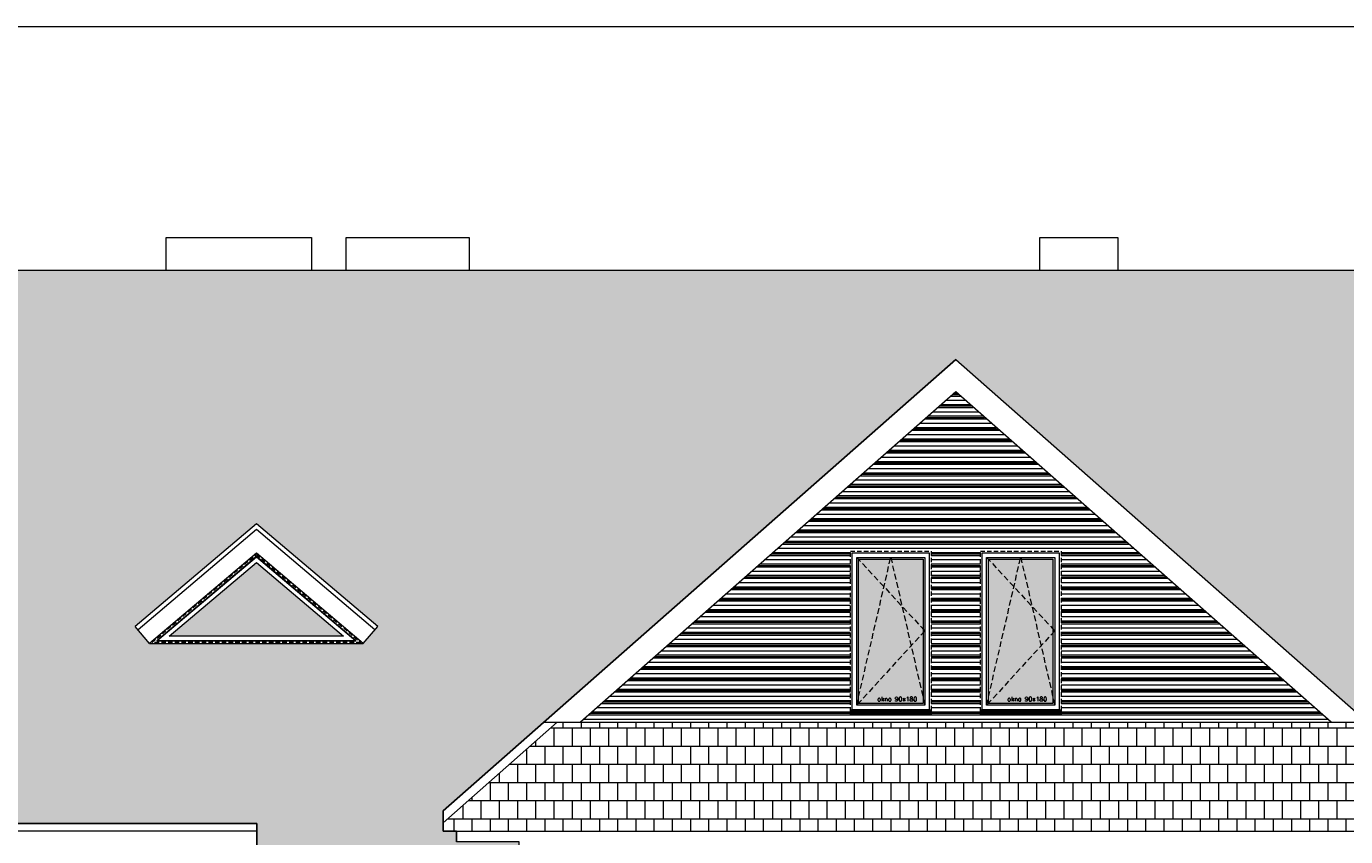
# Model space of a CAD drawing. Header units: millimetres. Extents: x 28291 to 177760, y -399809 to -170937.
# Tile 38 of 256: x 77694 to 79166, y -237642 to -236738. Entities that reach past the tile are written whole.
import ezdxf

# ---------------------------------------------------------------- set-up
doc = ezdxf.new("R2010")
doc.units = ezdxf.units.MM
doc.linetypes.add('CACHE', pattern=[9.525, 6.35, -3.175])
doc.linetypes.add('CARKOVANA', pattern=[7.5, 5, -2.5])
doc.layers.get('0').update_dxf_attribs({"lineweight": 0})
for name, color, linetype, lineweight in [('! opisy okien elewacja', 7, 'Continuous', 0), ('!! 0_ WIDOK ELEWACJA', 4, 'Continuous', 0), ('!! 0_Istn-drzwi', 1, 'Continuous', 13), ('!! 1_Hatch dach', 252, 'Continuous', 5), ('!! 2_NOWE OKNA WIDOk - remont', 140, 'Continuous', 5), ('!! 2_posadzki winyle 2', 43, 'Continuous', 9)]:
    doc.layers.add(name, color=color, linetype=linetype, lineweight=lineweight)
doc.layers.add('!! 0_ Istn-okna - wymienione', color=9, linetype='Continuous', lineweight=13, true_color=0x808080)
doc.styles.add('TXT', font='simplex.shx')

# ---------------------------------------------------------------- blocks, each defined once
blk = doc.blocks.new('okno 90x180')
at = {"layer": '!! 1_Hatch dach', "true_color": 0x575757}
h = blk.add_hatch(dxfattribs=at)
h.set_pattern_fill('DOTS', color=251)
h.set_pattern_definition([(0, (-9632.3096, -11392.1331), (0.79375, 1.5875), [0, -1.5875])])
h.paths.add_polyline_path([(9, -10), (81, -10), (81, -171), (9, -171)])
at = {"layer": '!! 2_posadzki winyle 2'}
h = blk.add_hatch(dxfattribs=at)
h.set_pattern_fill('ANSI31', color=252, scale=0.2)
h.paths.add_polyline_path([(0, -178), (90, -178), (90, -183), (0, -183)])
at = {"layer": '!! 0_ Istn-okna - wymienione', "linetype": 'CARKOVANA', "lineweight": 5}
blk.add_lwpolyline([(0, -1), (90, -1), (90, -180), (0, -180)], close=True, dxfattribs=at)
at = {"layer": '!! 0_ Istn-okna - wymienione'}
for points in [[(2, -3), (88, -3), (88, -178), (2, -178)], [(7, -8), (83, -8), (83, -173), (7, -173)], [(9, -10), (81, -10), (81, -171), (9, -171)], [(0, -178), (90, -178), (90, -183), (0, -183)]]:
    blk.add_lwpolyline(points, close=True, dxfattribs=at)
at = {"layer": '!! 1_Hatch dach', "color": 251, "linetype": 'CACHE', "true_color": 0x575757}
for points in [[(7, -173), (45, -8), (83, -173)], [(7, -8), (83, -90), (7, -173)]]:
    blk.add_lwpolyline(points, dxfattribs=at)
at = {"insert": (30.1, -163.6), "char_height": 5, "attachment_point": 1, "style": 'TXT'}
blk.add_mtext_dynamic_manual_height_columns('okno 90x180', width=52.63, gutter_width=75, heights=[0], dxfattribs=at)
blk = doc.blocks.new('OKNO TRÓJKĄTNE')
at = {"layer": '!! 1_Hatch dach', "true_color": 0x575757}
h = blk.add_hatch(dxfattribs=at)
h.set_pattern_fill('DOTS', color=251, angle=360)
h.set_pattern_definition([(0, (0, -1172.6692), (0.79375, 1.5875), [0, -1.5875])])
h.paths.add_polyline_path([(80252.6, -237418.3), (80349.9, -237336), (80447.2, -237418.3)])
at = {"layer": '!! 0_ Istn-okna - wymienione', "linetype": 'CARKOVANA', "lineweight": 5}
blk.add_lwpolyline([(80233.5, -237425.3), (80349.9, -237326.9), (80466.3, -237425.3)], close=True, dxfattribs=at)
at = {"layer": '!! 0_ Istn-okna - wymienione'}
for points in [[(80238.9, -237423.3), (80349.9, -237329.5), (80460.9, -237423.3)], [(80252.6, -237418.3), (80349.9, -237336), (80447.2, -237418.3)]]:
    blk.add_lwpolyline(points, close=True, dxfattribs=at)

msp = doc.modelspace()

# ---------------------------------------------------------------- hatches: boundary and pattern name
at = {"layer": '!! 1_Hatch dach', "true_color": 0x990000}
h = msp.add_hatch(dxfattribs=at)
h.set_pattern_fill('AR-B88', color=14, scale=0.1, angle=180)
h.paths.add_polyline_path([(79303.25991, -237613.0165), (79303.25991, -237627.22212), (82067.25991, -237627.22212), (82067.25991, -237010.26576), (75781.25991, -237010.26576), (75781.25991, -237627.22212), (77951.25991, -237627.22212), (77951.25991, -237891.63335), (78244.25991, -237891.63335), (78244.25991, -237647.85452), (78174.25991, -237647.85452), (78174.25991, -237635.86593), (78159.25991, -237635.86593), (78159.25991, -237613.0165), (78731.25991, -237109.6565)])
h.paths.add_polyline_path([(79511.5687, -237292.80212), (79646.87991, -237407.24742), (79630.73536, -237426.33547), (79392.40203, -237426.33547), (79376.25749, -237407.24742)], flags=16)
h.paths.add_polyline_path([(79511.5687, -237325.54511), (79630.73536, -237426.33547), (79392.40203, -237426.33547)], flags=0)
h.paths.add_polyline_path([(79511.5687, -237329.47427), (79622.54287, -237423.33547), (79400.59453, -237423.33547)], flags=0)
h.paths.add_polyline_path([(79795.42415, -237407.24742), (79930.73536, -237292.80212), (80066.04658, -237407.24742), (80049.90203, -237426.33547), (79811.5687, -237426.33547)], flags=16)
h.paths.add_polyline_path([(79811.5687, -237426.33547), (79930.73536, -237325.54511), (80049.90203, -237426.33547)], flags=0)
h.paths.add_polyline_path([(79819.7612, -237423.33547), (79930.73536, -237329.47427), (80041.70953, -237423.33547)], flags=0)
h.paths.add_polyline_path([(80214.59082, -237407.24742), (80349.90203, -237292.80212), (80485.21324, -237407.24742), (80469.0687, -237426.33547), (80230.73536, -237426.33547)], flags=16)
h.paths.add_polyline_path([(80230.73536, -237426.33547), (80349.90203, -237325.54511), (80469.0687, -237426.33547)], flags=0)
h.paths.add_polyline_path([(80238.92786, -237423.33547), (80349.90203, -237329.47427), (80460.8762, -237423.33547)], flags=0)
h.paths.add_polyline_path([(78086.26233, -237407.24742), (78070.11779, -237426.33547), (77831.78445, -237426.33547), (77815.63991, -237407.24742), (77950.95112, -237292.80212)], flags=16)
h.paths.add_polyline_path([(78070.11779, -237426.33547), (77831.78445, -237426.33547), (77950.95112, -237325.54511)], flags=0)
h.paths.add_polyline_path([(78061.92529, -237423.33547), (77839.97695, -237423.33547), (77950.95112, -237329.47427)], flags=0)
h.paths.add_polyline_path([(80790.64743, -237407.24742), (80925.95864, -237292.80212), (81061.26985, -237407.24742), (81045.1253, -237426.33547), (81035.1253, -237426.33547), (81035.1253, -237565.70631), (80816.79197, -237565.70631), (80816.79197, -237426.33547), (80806.79197, -237426.33547)], flags=16)
h.paths.add_polyline_path([(80840.95864, -237436.70631), (81010.95864, -237436.70631), (81010.95864, -237555.70631), (80840.95864, -237555.70631)], flags=0)
h.paths.add_polyline_path([(80847.95864, -237443.70631), (80923.45864, -237443.70631), (80923.45864, -237548.70631), (80847.95864, -237548.70631)], flags=0)
h.paths.add_polyline_path([(80849.95864, -237445.16588), (80850.69918, -237445.70631), (80884.98959, -237445.70631), (80885.70864, -237443.70631), (80886.42769, -237445.70631), (80921.26817, -237445.70631), (80921.26817, -237542.61361), (80922.73959, -237546.70631), (80850.80561, -237546.70631), (80847.95864, -237548.70631), (80849.95864, -237543.1434)], flags=0)
h.paths.add_polyline_path([(77667.09567, -237407.24742), (77650.95112, -237426.33547), (77412.61779, -237426.33547), (77396.47324, -237407.24742), (77531.78445, -237292.80212)], flags=16)
h.paths.add_polyline_path([(80928.45864, -237443.70631), (81003.95864, -237443.70631), (81003.95864, -237548.70631), (80928.45864, -237548.70631)], flags=0)
h.paths.add_polyline_path([(80930.64911, -237445.70631), (80965.48959, -237445.70631), (80966.20864, -237443.70631), (80966.92769, -237445.70631), (81001.21809, -237445.70631), (81001.95864, -237445.16588), (81001.95864, -237543.1434), (81003.95864, -237548.70631), (81001.11167, -237546.70631), (80929.17769, -237546.70631), (80930.64911, -237542.61361)], flags=0)
h.paths.add_polyline_path([(77650.95112, -237426.33547), (77412.61779, -237426.33547), (77531.78445, -237325.54511)], flags=0)
h.paths.add_polyline_path([(77642.75862, -237423.33547), (77420.81029, -237423.33547), (77531.78445, -237329.47427)], flags=0)
h.paths.add_polyline_path([(81090.64743, -237407.24742), (81225.95864, -237292.80212), (81361.26985, -237407.24742), (81345.1253, -237426.33547), (81335.1253, -237426.33547), (81335.1253, -237565.70631), (81116.79197, -237565.70631), (81116.79197, -237426.33547), (81106.79197, -237426.33547)], flags=16)
h.paths.add_polyline_path([(81140.95864, -237436.70631), (81310.95864, -237436.70631), (81310.95864, -237555.70631), (81140.95864, -237555.70631)], flags=0)
h.paths.add_polyline_path([(81147.95864, -237443.70631), (81223.45864, -237443.70631), (81223.45864, -237548.70631), (81147.95864, -237548.70631)], flags=0)
h.paths.add_polyline_path([(81149.95864, -237445.16588), (81150.69918, -237445.70631), (81184.98959, -237445.70631), (81185.70864, -237443.70631), (81186.42769, -237445.70631), (81221.26817, -237445.70631), (81221.26817, -237542.61361), (81222.73959, -237546.70631), (81150.80561, -237546.70631), (81147.95864, -237548.70631), (81149.95864, -237543.1434)], flags=0)
h.paths.add_polyline_path([(81228.45864, -237443.70631), (81303.95864, -237443.70631), (81303.95864, -237548.70631), (81228.45864, -237548.70631)], flags=0)
h.paths.add_polyline_path([(81230.64911, -237445.70631), (81265.48959, -237445.70631), (81266.20864, -237443.70631), (81266.92769, -237445.70631), (81301.21809, -237445.70631), (81301.95864, -237445.16588), (81301.95864, -237543.1434), (81303.95864, -237548.70631), (81301.11167, -237546.70631), (81229.17769, -237546.70631), (81230.64911, -237542.61361)], flags=0)
h.paths.add_polyline_path([(77247.929, -237407.24742), (77231.78445, -237426.33547), (76993.45112, -237426.33547), (76977.30658, -237407.24742), (77112.61779, -237292.80212)], flags=16)
h.paths.add_polyline_path([(77231.78445, -237426.33547), (76993.45112, -237426.33547), (77112.61779, -237325.54511)], flags=0)
h.paths.add_polyline_path([(77223.59196, -237423.33547), (77001.64362, -237423.33547), (77112.61779, -237329.47427)], flags=0)
h.paths.add_polyline_path([(81390.64743, -237407.24742), (81525.95864, -237292.80212), (81661.26985, -237407.24742), (81645.1253, -237426.33547), (81635.1253, -237426.33547), (81635.1253, -237565.70631), (81416.79197, -237565.70631), (81416.79197, -237426.33547), (81406.79197, -237426.33547)], flags=16)
h.paths.add_polyline_path([(81440.95864, -237436.70631), (81610.95864, -237436.70631), (81610.95864, -237555.70631), (81440.95864, -237555.70631)], flags=0)
h.paths.add_polyline_path([(81447.95864, -237443.70631), (81523.45864, -237443.70631), (81523.45864, -237548.70631), (81447.95864, -237548.70631)], flags=0)
h.paths.add_polyline_path([(81449.95864, -237445.16588), (81450.69918, -237445.70631), (81484.98959, -237445.70631), (81485.70864, -237443.70631), (81486.42769, -237445.70631), (81521.26817, -237445.70631), (81521.26817, -237542.61361), (81522.73959, -237546.70631), (81450.80561, -237546.70631), (81447.95864, -237548.70631), (81449.95864, -237543.1434)], flags=0)
h.paths.add_polyline_path([(81528.45864, -237443.70631), (81603.95864, -237443.70631), (81603.95864, -237548.70631), (81528.45864, -237548.70631)], flags=0)
h.paths.add_polyline_path([(81530.64911, -237445.70631), (81565.48959, -237445.70631), (81566.20864, -237443.70631), (81566.92769, -237445.70631), (81601.21809, -237445.70631), (81601.95864, -237445.16588), (81601.95864, -237543.1434), (81603.95864, -237548.70631), (81601.11167, -237546.70631), (81529.17769, -237546.70631), (81530.64911, -237542.61361)], flags=0)
h.paths.add_polyline_path([(81699.9487, -237407.24742), (81835.25991, -237292.80212), (81970.57112, -237407.24742), (81954.42658, -237426.33547), (81944.42658, -237426.33547), (81944.42658, -237565.70631), (81726.09324, -237565.70631), (81726.09324, -237426.33547), (81716.09324, -237426.33547)], flags=16)
h.paths.add_polyline_path([(81750.25991, -237436.70631), (81920.25991, -237436.70631), (81920.25991, -237555.70631), (81750.25991, -237555.70631)], flags=0)
h.paths.add_polyline_path([(81757.25991, -237443.70631), (81832.75991, -237443.70631), (81832.75991, -237548.70631), (81757.25991, -237548.70631)], flags=0)
h.paths.add_polyline_path([(81759.25991, -237445.16588), (81760.00045, -237445.70631), (81794.29086, -237445.70631), (81795.00991, -237443.70631), (81795.72896, -237445.70631), (81830.56944, -237445.70631), (81830.56944, -237542.61361), (81832.04086, -237546.70631), (81760.10688, -237546.70631), (81757.25991, -237548.70631), (81759.25991, -237543.1434)], flags=0)
h.paths.add_polyline_path([(81837.75991, -237443.70631), (81913.25991, -237443.70631), (81913.25991, -237548.70631), (81837.75991, -237548.70631)], flags=0)
h.paths.add_polyline_path([(81839.95038, -237445.70631), (81874.79086, -237445.70631), (81875.50991, -237443.70631), (81876.22896, -237445.70631), (81910.51937, -237445.70631), (81911.25991, -237445.16588), (81911.25991, -237543.1434), (81913.25991, -237548.70631), (81910.41294, -237546.70631), (81838.47896, -237546.70631), (81839.95038, -237542.61361)], flags=0)
h.paths.add_polyline_path([(81829.08766, -237545.54668), (81881.11147, -237545.54668), (81881.11147, -237538.04668), (81829.08766, -237538.04668)], flags=8)
h.paths.add_polyline_path([(81519.78639, -237545.54668), (81571.8102, -237545.54668), (81571.8102, -237538.04668), (81519.78639, -237538.04668)], flags=8)
h.paths.add_polyline_path([(81219.78639, -237545.54668), (81271.8102, -237545.54668), (81271.8102, -237538.04668), (81219.78639, -237538.04668)], flags=8)
h.paths.add_polyline_path([(80919.78639, -237545.54668), (80971.8102, -237545.54668), (80971.8102, -237538.04668), (80919.78639, -237538.04668)], flags=8)
h = msp.add_hatch(dxfattribs=at)
h.set_pattern_fill('AR-B88', color=14, scale=0.1, angle=180)
h.paths.add_polyline_path([(78159.25991, -237626.33716), (78159.25991, -237635.86593), (78174.25991, -237635.86593), (79303.25991, -237635.86593), (79303.25991, -237613.0165), (79191.04315, -237514.26576), (78286.61378, -237514.26576)])
at = {"layer": '!! 2_posadzki winyle 2'}
h = msp.add_hatch(dxfattribs=at)
h.set_pattern_fill('PLASTI', color=256, scale=2, angle=180)
h.paths.add_polyline_path([(78312.44192, -237514.26576), (79150.0779, -237514.26576), (78731.25991, -237145.70593)])
h.paths.add_polyline_path([(78848.75991, -237502.26576), (78758.75991, -237502.26576), (78758.75991, -237322.26576), (78848.75991, -237322.26576)], flags=16)
h.paths.add_polyline_path([(78846.75991, -237500.26576), (78760.75991, -237500.26576), (78760.75991, -237324.26576), (78846.75991, -237324.26576)], flags=0)
h.paths.add_polyline_path([(78841.75991, -237495.26576), (78765.75991, -237495.26576), (78765.75991, -237329.26576), (78841.75991, -237329.26576)], flags=0)
h.paths.add_polyline_path([(78839.75991, -237486.52891), (78841.30208, -237493.26576), (78767.59124, -237493.26576), (78765.75991, -237495.26576), (78767.75991, -237486.52891), (78767.75991, -237331.44997), (78767.59124, -237331.26576), (78803.30208, -237331.26576), (78803.75991, -237329.26576), (78804.21774, -237331.26576), (78839.75991, -237331.26576), (78839.75991, -237410.08155), (78841.75991, -237412.26576), (78839.75991, -237414.44997)], flags=0)
h.paths.add_polyline_path([(78703.75991, -237502.26576), (78613.75991, -237502.26576), (78613.75991, -237322.26576), (78703.75991, -237322.26576)], flags=16)
h.paths.add_polyline_path([(78701.75991, -237500.26576), (78615.75991, -237500.26576), (78615.75991, -237324.26576), (78701.75991, -237324.26576)], flags=0)
h.paths.add_polyline_path([(78696.75991, -237495.26576), (78620.75991, -237495.26576), (78620.75991, -237329.26576), (78696.75991, -237329.26576)], flags=0)
h.paths.add_polyline_path([(78694.75991, -237486.52891), (78696.30208, -237493.26576), (78622.59124, -237493.26576), (78620.75991, -237495.26576), (78622.75991, -237486.52891), (78622.75991, -237331.44997), (78622.59124, -237331.26576), (78658.30208, -237331.26576), (78658.75991, -237329.26576), (78659.21774, -237331.26576), (78694.75991, -237331.26576), (78694.75991, -237410.08155), (78696.75991, -237412.26576), (78694.75991, -237414.44997)], flags=0)
h.paths.add_polyline_path([(78787.58766, -237492.10613), (78837.70671, -237492.10613), (78837.70671, -237484.60613), (78787.58766, -237484.60613)], flags=8)
h.paths.add_polyline_path([(78642.58766, -237492.10613), (78692.70671, -237492.10613), (78692.70671, -237484.60613), (78642.58766, -237484.60613)], flags=8)

# ---------------------------------------------------------------- linework, layer by layer
at = {"layer": '! opisy okien elewacja'}
for points in [[(82687.95751, -238865.24478), (75348.20682, -238865.24478), (75348.20682, -236737.82104), (82687.95751, -236737.82104)], [(82067.25991, -237010.26576), (75781.25991, -237010.26576), (75781.25991, -237627.22212), (77951.25991, -237627.22212), (77951.25991, -237891.63335), (78244.25991, -237891.63335), (78244.25991, -237647.85452), (78174.25991, -237647.85452), (78174.25991, -237635.86593), (78159.25991, -237635.86593), (78159.25991, -237613.0165), (78731.25991, -237109.6565), (79303.25991, -237613.0165), (79303.25991, -237627.22212), (82067.25991, -237627.22212)]]:
    msp.add_lwpolyline(points, close=True, dxfattribs=at)
msp.add_lwpolyline([(77831.78445, -237426.33547), (78070.11779, -237426.33547)], dxfattribs=at)
at = {"layer": '!! 0_ WIDOK ELEWACJA'}
for p, q in [((77950.95112, -237292.80212), (77815.63991, -237407.24742)), ((78086.26233, -237407.24742), (77950.95112, -237292.80212)), ((77950.95112, -237299.35071), (77818.86882, -237411.06503)), ((78083.03342, -237411.06503), (77950.95112, -237299.35071)), ((77950.95112, -237325.54511), (77831.78445, -237426.33547)), ((78070.11779, -237426.33547), (77950.95112, -237325.54511))]:
    msp.add_line(p, q, dxfattribs=at)
for points in [[(77850.25991, -236973.26576), (78012.25991, -236973.26576), (78012.25991, -237010.26576), (77850.25991, -237010.26576)], [(78051.25991, -236973.26576), (78188.25991, -236973.26576), (78188.25991, -237010.26576), (78051.25991, -237010.26576)], [(78825.25991, -236973.26576), (78912.25991, -236973.26576), (78912.25991, -237010.26576), (78825.25991, -237010.26576)], [(77950.95112, -237325.54511), (77831.78445, -237426.33547), (78070.11779, -237426.33547)], [(77950.95112, -237329.47427), (77839.97695, -237423.33547), (78061.92529, -237423.33547)]]:
    msp.add_lwpolyline(points, close=True, dxfattribs=at)
for points in [[(82077.25991, -237010.26576), (75771.25991, -237010.26576)], [(78731.25991, -237109.6565), (78159.25991, -237613.0165)], [(78731.25991, -237109.6565), (79303.25991, -237613.0165)], [(79150.0779, -237514.26576), (78731.25991, -237145.70593), (78312.44192, -237514.26576)], [(78286.61378, -237514.26576), (78159.25991, -237626.33716)], [(78271.47667, -237514.26576), (79191.04315, -237514.26576)], [(78159.25991, -237613.0165), (78159.25991, -237635.86593), (78174.25991, -237635.86593)], [(77951.25991, -237627.22212), (75771.25991, -237627.22212)], [(77951.25991, -237635.86593), (75771.25991, -237635.86593)], [(77951.25991, -237912.26576), (77951.25991, -237627.22212)], [(78174.25991, -237635.86593), (78174.25991, -237647.85452)], [(78174.25991, -237635.86593), (79303.25991, -237635.86593)]]:
    msp.add_lwpolyline(points, dxfattribs=at)
at = {"layer": '!! 0_Istn-drzwi'}
for points in [[(77831.78445, -237426.33547), (77815.63991, -237407.24742)], [(78070.11779, -237426.33547), (78086.26233, -237407.24742)]]:
    msp.add_lwpolyline(points, dxfattribs=at)

# ---------------------------------------------------------------- block references
at = {"layer": '!! 0_ Istn-okna - wymienione'}
msp.add_blockref('OKNO TRÓJKĄTNE', (-2398.95091, 0), dxfattribs=at)
at = {"layer": '!! 2_NOWE OKNA WIDOk - remont'}
for p in [(78613.75991, -237322.26576), (78758.75991, -237322.26576)]:
    msp.add_blockref('okno 90x180', p, dxfattribs=at)

doc.saveas('drawing.dxf')
